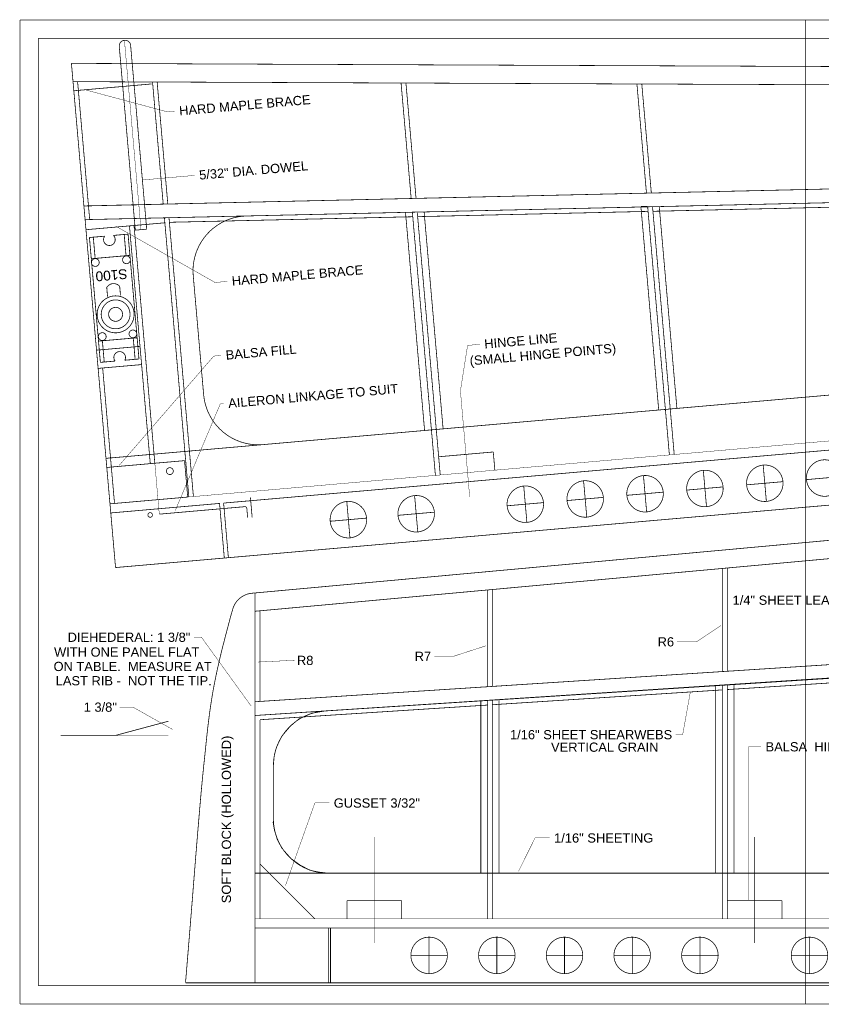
# Model space of a CAD drawing. Extents: x -1080 to 1070, y -166 to 202.
# Tile 1 of 24: x -1080 to -806, y -166 to 171. Entities that reach past the tile are written whole.
import ezdxf

# ---------------------------------------------------------------- set-up
doc = ezdxf.new("R2010")
doc.units = 0
doc.header["$MEASUREMENT"] = 0
doc.linetypes.add('DASHED', pattern=[0.75, 0.5, -0.25])
doc.linetypes.add('DOT', pattern=[0.25, 0, -0.25])
doc.layers.add('DEFAULT', color=7, linetype='CONTINUOUS')
doc.layers.add('LINE', color=7, linetype='CONTINUOUS')
doc.styles.add('ARIAL', font='ARIAL.TTF')

# ---------------------------------------------------------------- blocks, each defined once
blk = doc.blocks.new('GROUP24')
at = {"layer": 'DEFAULT', "color": 3, "const_width": 0.01}
for points in [[(-37.625, -6.7375), (-37.625, 6.7375)], [(-37.625, 6.7375), (48.375, 6.7375)], [(-26.875, -6.7375), (-26.875, 6.7375)], [(-37.625, -6.7375), (48.375, -6.7375)]]:
    blk.add_lwpolyline(points, dxfattribs=at)
at = {"layer": 'DEFAULT', "color": 3, "linetype": 'DASHED', "const_width": 0.01}
for points in [[(-37.375, -6.4875), (-37.375, 6.4875)], [(-37.375, 6.4875), (48.125, 6.4875)], [(-37.375, -6.4875), (48.125, -6.4875)]]:
    blk.add_lwpolyline(points, dxfattribs=at)
blk = doc.blocks.new('GROUP36')
at = {"layer": 'DEFAULT', "linetype": 'DOT'}
for points, const_width in [([(-8.2414, 1.4979), (9.1279, 3.0894)], 0.01), ([(-1.8429, 0.6719), (-1.8429, 2.0842)], 0.01), ([(-1.7764, 0.6762), (-1.7764, 2.0903)], 0.01), ([(-5.0587, 0.4642), (-5.0587, 1.7895)], 0.01), ([(-4.9923, 0.4684), (-4.9923, 1.7956)], 0.01), ([(-8.1748, 0.2628), (-8.1748, 1.504)], 0.01), ([(-8.2414, 0.2586), (9.1219, 1.3803)], 0.01), ([(-8.2414, 0.0703), (9.1286, 1.1924)], 0.01), ([(-1.8429, -2.715), (-1.8429, 0.4837)], 0.01), ([(-1.7764, -2.715), (-1.7764, 0.488)], 0.01), ([(-5.0587, -2.715), (-5.0587, 0.2759)], 0.01), ([(-4.9923, -2.715), (-4.9923, 0.2802)], 0.01), ([(-8.1748, -2.715), (-8.1748, 0.0094)], 0.01), ([(-6.6085, -3.0459), (-6.6085, -1.5925)], 0.005), ([(-1.4011, -3.0459), (-1.4011, -1.5925)], 0.005), ([(-8.1748, -1.9642), (-7.4241, -2.715)], 0.01), ([(-8.2414, -2.715), (9.1279, -2.715)], 0.005)]:
    blk.add_lwpolyline(points, dxfattribs=dict(at, const_width=const_width))
at = {"layer": 'DEFAULT'}
for points, const_width in [([(-8.2414, 1.4979), (9.1279, 3.0894)], 0.01), ([(-8.5797, 1.414), (-8.5467, 1.5287)], 0.01), ([(-8.2414, 0.0703), (-8.2414, 1.4979)], 0.01), ([(-9.194, -3.5909), (-9.1886, -3.5256), (-9.1833, -3.4615), (-9.178, -3.3983), (-9.1729, -3.3359), (-9.1678, -3.2738), (-9.1627, -3.2124), (-9.1576, -3.1513), (-9.1527, -3.0904), (-9.1476, -3.0292), (-9.1425, -2.9681), (-9.1374, -2.9065), (-9.1326, -2.8447), (-9.1275, -2.7821), (-9.1224, -2.719), (-9.1172, -2.6549), (-9.1121, -2.5899), (-9.1067, -2.5246), (-9.1016, -2.4605), (-9.0965, -2.3973), (-9.0917, -2.3349), (-9.0867, -2.2728), (-9.0819, -2.2114), (-9.0771, -2.1502), (-9.0723, -2.0893), (-9.0672, -2.0281), (-9.0624, -1.967), (-9.0574, -1.9054), (-9.0526, -1.8436), (-9.0475, -1.7811), (-9.0424, -1.718), (-9.037, -1.6539), (-9.0318, -1.5889), (-9.0263, -1.5236), (-9.0209, -1.4595), (-9.0155, -1.3962), (-9.0104, -1.3337), (-9.005, -1.2716), (-8.9999, -1.2102), (-8.9946, -1.149), (-8.9895, -1.088), (-8.984, -1.0268), (-8.9785, -0.9657), (-8.9728, -0.9042), (-8.9671, -0.8424), (-8.9609, -0.7799), (-8.9547, -0.7168), (-8.9482, -0.6528), (-8.9415, -0.5879), (-8.9345, -0.5225), (-8.9278, -0.4582), (-8.9212, -0.3948), (-8.9148, -0.3322), (-8.9082, -0.27), (-8.9017, -0.2084), (-8.8949, -0.1471), (-8.8881, -0.0861), (-8.8807, -0.0249), (-8.8732, 0.0362), (-8.8651, 0.0975), (-8.8566, 0.1593), (-8.8473, 0.2215), (-8.8377, 0.2845), (-8.8272, 0.3482), (-8.816, 0.413), (-8.8037, 0.4787), (-8.7912, 0.5433), (-8.7782, 0.6069), (-8.7651, 0.6698), (-8.7514, 0.7319), (-8.7374, 0.7935), (-8.7231, 0.8547), (-8.7085, 0.9159), (-8.6934, 0.9768), (-8.678, 1.0378), (-8.6623, 1.0989), (-8.6465, 1.1607), (-8.6302, 1.2228), (-8.6136, 1.2856), (-8.5967, 1.3492), (-8.5797, 1.414)], 0.01), ([(-2.1947, 1.0804), (-1.8643, 1.3026)], 0.005), ([(9.1279, 1.2041), (-8.2414, 0.0703)], 0.01), ([(-2.4625, 1.0804), (-2.1947, 1.0804)], 0.005), ([(-5.5217, 0.882), (-5.0812, 1.0249)], 0.005), ([(-8.1958, 0.8026), (-7.7003, 0.8265)], 0.005), ([(-5.7895, 0.882), (-5.5217, 0.882)], 0.005), ([(-8.2413, 0.2994), (-8.2413, 0.5354)], 0.01), ([(-1.7764, 0.4253), (1.3729, 0.6287)], 0.01), ([(-4.9923, 0.2176), (-1.8429, 0.4209)], 0.01), ([(-1.9348, 0.4777), (-1.6846, 0.4939)], 0.01), ([(-1.9348, -2.0894), (-1.9348, 0.4777)], 0.01), ([(-1.9348, -2.0894), (-1.9348, 0.4777)], 0.01), ([(-1.6846, -2.0894), (-1.6846, 0.4939)], 0.01), ([(-1.6846, 0.4939), (-1.6846, -2.0894)], 0.01), ([(-5.1506, 0.27), (-4.9004, 0.2862)], 0.01), ([(-5.1506, -2.0894), (-5.1506, 0.27)], 0.01), ([(-5.1506, -2.0894), (-5.1506, 0.27)], 0.01), ([(-4.9004, -2.0894), (-4.9004, 0.2862)], 0.01), ([(-4.9004, 0.2862), (-4.9004, -2.0894)], 0.01), ([(-2.3867, -0.1906), (-2.2817, 0.3935)], 0.005), ([(-8.2414, 0.0703), (-7.2889, 0.1319)], 0.01), ([(-8.1747, 0.0122), (-5.0587, 0.2133)], 0.01), ([(-7.2889, 0.1319), (-7.4645, 0.1013)], 0.01), ([(-8.2414, -2.0894), (-8.2414, 0.0703)], 0.01), ([(-7.6425, 0.0228), (-7.7603, -0.0782)], 0.01), ([(-7.4645, 0.1013), (-7.6425, 0.0228)], 0.01), ([(-7.7603, -0.0782), (-7.8759, -0.2128)], 0.01), ([(-7.8759, -0.2128), (-7.9471, -0.3608)], 0.01), ([(-2.4807, -0.1906), (-2.3867, -0.1906)], 0.005), ([(-7.9471, -0.3608), (-7.9782, -0.4708)], 0.01), ([(-1.4865, -2.4578), (-1.4865, -0.3569)], 0.005), ([(-1.4865, -0.3569), (-1.315, -0.3569)], 0.005), ([(-7.9782, -0.4708), (-7.9912, -0.6172)], 0.01), ([(-7.9912, -1.3387), (-7.9912, -0.6172)], 0.01), ([(-7.9912, -0.6172), (-7.9912, -1.3387)], 0.01), ([(-7.8253, -2.2585), (-7.4229, -1.1275)], 0.005), ([(-7.4229, -1.1275), (-7.2267, -1.1275)], 0.005), ([(-7.9912, -1.3387), (-7.9939, -1.4001)], 0.01), ([(-7.9939, -1.4001), (-7.9782, -1.4943)], 0.01), ([(-7.9782, -1.4943), (-7.9382, -1.6267)], 0.01), ([(-4.6352, -2.0649), (-4.4077, -1.6057)], 0.005), ([(-4.4077, -1.6057), (-4.2101, -1.6057)], 0.005), ([(-7.9382, -1.6267), (-7.8759, -1.7456)], 0.01), ([(-7.8759, -1.7456), (-7.7514, -1.887)], 0.01), ([(-7.7514, -1.887), (-7.6202, -1.9813)], 0.01), ([(-7.6202, -1.9813), (-7.4867, -2.0508)], 0.01), ([(-9.0753, -2.0894), (-9.0669, -2.0894)], 0.01), ([(-8.2414, -2.0894), (-8.2414, -2.8401)], 0.01), ([(-8.2414, -2.0894), (9.1279, -2.0894)], 0.01), ([(-8.2414, -2.0894), (9.1279, -2.0894)], 0.01), ([(-7.2405, -2.0894), (-8.2414, -2.0894)], 0.01), ([(-7.4867, -2.0508), (-7.3622, -2.0754)], 0.01), ([(-7.3622, -2.0754), (-7.2405, -2.0894)], 0.01), ([(-4.9004, -2.0894), (-5.1506, -2.0894)], 0.01), ([(-1.6846, -2.0894), (-1.9348, -2.0894)], 0.01), ([(-6.9838, -2.715), (-6.9838, -2.4647)], 0.01), ([(-6.9838, -2.4647), (-6.2331, -2.4647)], 0.01), ([(-6.2331, -2.715), (-6.2331, -2.4647)], 0.01), ([(-1.7764, -2.715), (-1.7764, -2.4647)], 0.01), ([(-1.7764, -2.4647), (-1.0257, -2.4647)], 0.01), ([(-1.0257, -2.715), (-1.0257, -2.4647)], 0.01), ([(-8.2414, -2.8401), (9.1279, -2.8401)], 0.01), ([(-8.2414, -2.8401), (7.577, -2.8401)], 0.01), ([(-7.2404, -3.5909), (-7.2404, -2.8401)], 0.01), ([(-7.2091, -3.5909), (-7.2091, -2.8401)], 0.01), ([(-5.8585, -3.4655), (-5.8585, -2.9655)], 0.01), ([(-4.9317, -3.4655), (-4.9317, -2.9655)], 0.01), ([(-4.0049, -3.4655), (-4.0049, -2.9655)], 0.01), ([(-3.0781, -3.4655), (-3.0781, -2.9655)], 0.01), ([(-2.1511, -3.4655), (-2.1511, -2.9655)], 0.01), ([(-0.6511, -3.4655), (-0.6511, -2.9655)], 0.01), ([(-6.1085, -3.2155), (-5.6085, -3.2155)], 0.01), ([(-5.1817, -3.2155), (-4.6817, -3.2155)], 0.01), ([(-4.2549, -3.2155), (-3.7549, -3.2155)], 0.01), ([(-3.3281, -3.2155), (-2.8281, -3.2155)], 0.01), ([(-2.4011, -3.2155), (-1.9011, -3.2155)], 0.01), ([(-0.9011, -3.2155), (-0.4011, -3.2155)], 0.01)]:
    blk.add_lwpolyline(points, dxfattribs=dict(at, const_width=const_width))
at = {"layer": 'DEFAULT', "const_width": 0.01}
for points in [[(-8.2856, 1.7446, 0.0751), (-8.3726, 1.7232, 0.0751), (-8.4495, 1.677, 0.0751), (-8.5093, 1.6102, 0.0751), (-8.5468, 1.5287, 1.3893)], [(-7.2889, 0.1319, 0.0944), (-7.5609, 0.0615, 0.0944), (-7.7881, -0.1038, 0.0944), (-7.9384, -0.3412, 0.0944), (-7.991, -0.6172, 1.3407)], [(-7.9912, -1.3387, 0.0985), (-7.934, -1.6259, 0.0985), (-7.7713, -1.8695, 0.0985), (-7.5277, -2.0323, 0.0985), (-7.2405, -2.0894, 1.3353)]]:
    blk.add_lwpolyline(points, format="xyb", dxfattribs=at)
for points in [[(-5.6085, -3.2155, 0.0985), (-5.6275, -3.1198, 0.0985), (-5.6817, -3.0387, 0.0985), (-5.7628, -2.9845, 0.0985), (-5.8585, -2.9655, 0.0985), (-5.9541, -2.9845, 0.0985), (-6.0352, -3.0387, 0.0985), (-6.0894, -3.1198, 0.0985), (-6.1085, -3.2155, 0.0985), (-6.0894, -3.3111, 0.0985), (-6.0352, -3.3922, 0.0985), (-5.9541, -3.4464, 0.0984), (-5.8584, -3.4655, 0.0985), (-5.7628, -3.4464, 0.0985), (-5.6817, -3.3922, 0.0985), (-5.6275, -3.3111, 0.0985)], [(-4.6817, -3.2155, 0.0985), (-4.7007, -3.1198, 0.0985), (-4.7549, -3.0387, 0.0985), (-4.836, -2.9845, 0.0985), (-4.9317, -2.9655, 0.0985), (-5.0273, -2.9845, 0.0985), (-5.1084, -3.0387, 0.0985), (-5.1626, -3.1198, 0.0985), (-5.1817, -3.2155, 0.0985), (-5.1626, -3.3111, 0.0985), (-5.1084, -3.3922, 0.0985), (-5.0273, -3.4464, 0.0984), (-4.9316, -3.4655, 0.0985), (-4.836, -3.4464, 0.0985), (-4.7549, -3.3922, 0.0985), (-4.7007, -3.3111, 0.0985)], [(-3.7549, -3.2155, 0.0985), (-3.7739, -3.1198, 0.0985), (-3.8281, -3.0387, 0.0985), (-3.9092, -2.9845, 0.0985), (-4.0049, -2.9655, 0.0985), (-4.1005, -2.9845, 0.0985), (-4.1816, -3.0387, 0.0985), (-4.2358, -3.1198, 0.0985), (-4.2549, -3.2155, 0.0985), (-4.2358, -3.3111, 0.0985), (-4.1816, -3.3922, 0.0985), (-4.1005, -3.4464, 0.0984), (-4.0048, -3.4655, 0.0985), (-3.9092, -3.4464, 0.0985), (-3.8281, -3.3922, 0.0985), (-3.7739, -3.3111, 0.0985)], [(-2.8281, -3.2155, 0.0985), (-2.8471, -3.1198, 0.0985), (-2.9013, -3.0387, 0.0985), (-2.9824, -2.9845, 0.0985), (-3.0781, -2.9655, 0.0985), (-3.1737, -2.9845, 0.0985), (-3.2548, -3.0387, 0.0985), (-3.309, -3.1198, 0.0985), (-3.3281, -3.2155, 0.0985), (-3.309, -3.3111, 0.0985), (-3.2548, -3.3922, 0.0985), (-3.1737, -3.4464, 0.0984), (-3.078, -3.4655, 0.0985), (-2.9824, -3.4464, 0.0985), (-2.9013, -3.3922, 0.0985), (-2.8471, -3.3111, 0.0985)], [(-1.9011, -3.2155, 0.0985), (-1.9201, -3.1198, 0.0985), (-1.9743, -3.0387, 0.0985), (-2.0554, -2.9845, 0.0985), (-2.1511, -2.9655, 0.0985), (-2.2467, -2.9845, 0.0985), (-2.3278, -3.0387, 0.0985), (-2.382, -3.1198, 0.0985), (-2.4011, -3.2155, 0.0985), (-2.382, -3.3111, 0.0985), (-2.3278, -3.3922, 0.0985), (-2.2467, -3.4464, 0.0984), (-2.151, -3.4655, 0.0985), (-2.0554, -3.4464, 0.0985), (-1.9743, -3.3922, 0.0985), (-1.9201, -3.3111, 0.0985)], [(-0.4011, -3.2155, 0.0985), (-0.4201, -3.1198, 0.0985), (-0.4743, -3.0387, 0.0985), (-0.5554, -2.9845, 0.0985), (-0.6511, -2.9655, 0.0985), (-0.7467, -2.9845, 0.0985), (-0.8278, -3.0387, 0.0985), (-0.882, -3.1198, 0.0985), (-0.9011, -3.2155, 0.0985), (-0.882, -3.3111, 0.0985), (-0.8278, -3.3922, 0.0985), (-0.7467, -3.4464, 0.0984), (-0.651, -3.4655, 0.0985), (-0.5554, -3.4464, 0.0985), (-0.4743, -3.3922, 0.0985), (-0.4201, -3.3111, 0.0985)]]:
    blk.add_lwpolyline(points, format="xyb", close=True, dxfattribs=at)
at = {"layer": 'LINE', "const_width": 0.01}
for points in [[(-8.2856, 1.7446), (9.1279, 3.3408)], [(-8.2414, -3.5909), (-8.2414, 1.7493)], [(-9.194, -3.5909), (7.577, -3.5909)]]:
    blk.add_lwpolyline(points, dxfattribs=at)
at = {"layer": 'DEFAULT', "style": 'ARIAL'}
for s, p in [('1/4" SHEET LEADING EDGE', (-1.7036, 1.5865)), ('R6', (-2.7302, 1.0159)), ('R8', (-7.6687, 0.762)), ('R7', (-6.0572, 0.8175)), ('1/16" SHEET SHEARWEBS', (-4.7515, -0.2551)), ('VERTICAL GRAIN', (-4.1897, -0.4267)), ('BALSA  HINGE BLOCK', (-1.2525, -0.4214)), ('GUSSET 3/32"', (-7.1642, -1.192)), ('1/16" SHEETING', (-4.1476, -1.6702))]:
    blk.add_text(s, height=0.1264, dxfattribs=at).set_placement(p)
blk.add_text('SOFT BLOCK (HOLLOWED)', height=0.1264, rotation=90, dxfattribs=at).set_placement((-8.5713, -2.501))
blk = doc.blocks.new('GROUP23')
at = {"layer": 'DEFAULT', "color": 5, "const_width": 0.01}
for points in [[(-0.2509, 0.8086), (-0.0672, 0.8086)], [(-0.2509, -0.8085), (-0.2509, 0.8085)], [(-0.2009, 0.5336), (-0.2009, 0.8086)], [(0.0581, 0.8086), (0.2491, 0.8086)], [(0.1991, 0.5336), (0.1991, 0.8086)], [(0.2491, -0.8084), (0.2491, 0.8086)], [(-0.2508, 0.5336), (0.2492, 0.5336)], [(-0.0847, -0.1497), (-0.0847, -0.0298)], [(0.0829, -0.1514), (0.0829, -0.0298)], [(-0.2509, -0.5334), (0.2491, -0.5334)], [(-0.2009, -0.8084), (-0.2009, -0.5334)], [(0.1991, -0.8084), (0.1991, -0.5334)], [(-0.2509, -0.8084), (-0.0608, -0.8083)], [(0.0517, -0.8083), (0.2491, -0.8084)]]:
    blk.add_lwpolyline(points, dxfattribs=at)
for points in [[(-0.0672, 0.8086, 0.0955), (-0.0781, 0.7822, 0.0957), (-0.0785, 0.7537, 0.0957), (-0.0683, 0.7271, 0.0958), (-0.0488, 0.7062, 0.0958), (-0.023, 0.6941, 0.0958), (0.0054, 0.6925, 1.2264)], [(0.0054, 0.6924, 0.0846), (0.0295, 0.6999, 0.0846), (0.0498, 0.7149, 0.0846), (0.0639, 0.7359, 0.0846), (0.0703, 0.7603, 0.0846), (0.0683, 0.7855, 0.0846), (0.0581, 0.8086, 1.2198)], [(-0.0825, -0.1497, 0.0687), (-0.0619, -0.1694, 0.0687), (-0.0368, -0.1828, 2.3575)], [(-0.0369, -0.1828, 0.0772), (-0.0055, -0.1891, 0.0773), (0.0261, -0.1856, 0.0773), (0.0553, -0.1726, 0.0774), (0.0792, -0.1514, 1.3844)], [(-0.0003, -0.6832, 0.0985), (-0.0293, -0.6872, 0.0985), (-0.0546, -0.7021, 0.0984), (-0.0723, -0.7255, 0.0983), (-0.0796, -0.7539, 0.0984), (-0.0756, -0.783, 0.0983), (-0.0608, -0.8083, 1.229)], [(0.0517, -0.8083, 0.0937), (0.066, -0.7843, 0.0937), (0.0706, -0.7567, 0.0937), (0.0649, -0.7294, 0.0938), (0.0496, -0.706, 0.0937), (0.0268, -0.6898, 0.0937), (-0.0002, -0.6831, 1.2236)]]:
    blk.add_lwpolyline(points, format="xyb", dxfattribs=at)
for points in [[(-0.1512, 0.4793, 0.0987), (-0.155, 0.4984, 0.0986), (-0.1658, 0.5146, 0.0984), (-0.182, 0.5254, 0.0984), (-0.2012, 0.5293, 0.0982), (-0.2203, 0.5254, 0.0983), (-0.2365, 0.5146, 0.0983), (-0.2473, 0.4984, 0.0983), (-0.2512, 0.4792, 0.0982), (-0.2473, 0.4601, 0.0985), (-0.2365, 0.4439, 0.0985), (-0.2203, 0.4331, 0.0986), (-0.2011, 0.4293, 0.0987), (-0.182, 0.4331, 0.0989), (-0.1658, 0.4439, 0.0986), (-0.155, 0.4601, 0.0986)], [(0.2454, 0.4793, 0.0982), (0.2415, 0.4984, 0.0983), (0.2307, 0.5146, 0.0983), (0.2145, 0.5254, 0.0983), (0.1953, 0.5293, 0.0982), (0.1762, 0.5254, 0.0985), (0.16, 0.5146, 0.0985), (0.1492, 0.4984, 0.0986), (0.1454, 0.4792, 0.0987), (0.1492, 0.4601, 0.0989), (0.16, 0.4439, 0.0986), (0.1762, 0.4331, 0.0986), (0.1954, 0.4293, 0.0987), (0.2145, 0.4331, 0.0986), (0.2307, 0.4439, 0.0984), (0.2415, 0.4601, 0.0984)], [(0.2377, 0.2086, 0.0985), (0.2195, 0.2998, 0.0985), (0.1678, 0.3772, 0.0985), (0.0904, 0.4289, 0.0985), (-0.0008, 0.4471, 0.0985), (-0.092, 0.4289, 0.0984), (-0.1694, 0.3772, 0.0984), (-0.2211, 0.2998, 0.0985), (-0.2392, 0.2085, 0.0985), (-0.2211, 0.1173, 0.0985), (-0.1694, 0.0399, 0.0985), (-0.092, -0.0117, 0.0985), (-0.0007, -0.0298, 0.0985), (0.0904, -0.0117, 0.0985), (0.1678, 0.0399, 0.0985), (0.2195, 0.1173, 0.0985)], [(0.1852, 0.2086, 0.0985), (0.171, 0.2797, 0.0985), (0.1307, 0.3401, 0.0985), (0.0703, 0.3804, 0.0984), (-0.0008, 0.3945, 0.0984), (-0.0719, 0.3804, 0.0984), (-0.1323, 0.3401, 0.0985), (-0.1726, 0.2797, 0.0985), (-0.1867, 0.2085, 0.0984), (-0.1726, 0.1374, 0.0985), (-0.1323, 0.077, 0.0985), (-0.0719, 0.0367, 0.0985), (-0.0007, 0.0226, 0.0986), (0.0703, 0.0367, 0.0986), (0.1307, 0.077, 0.0986), (0.171, 0.1374, 0.0986)], [(0.0892, 0.2086, 0.0985), (0.0823, 0.243, 0.0985), (0.0628, 0.2722, 0.0985), (0.0336, 0.2917, 0.0984), (-0.0008, 0.2986, 0.0984), (-0.0352, 0.2917, 0.0984), (-0.0644, 0.2722, 0.0984), (-0.0839, 0.243, 0.0984), (-0.0907, 0.2085, 0.0984), (-0.0839, 0.1741, 0.0985), (-0.0644, 0.1449, 0.0985), (-0.0352, 0.1254, 0.0986), (-0.0007, 0.1186, 0.0986), (0.0336, 0.1254, 0.0985), (0.0628, 0.1449, 0.0986), (0.0823, 0.1741, 0.0985)], [(-0.1512, -0.4804, 0.0986), (-0.155, -0.4612, 0.0989), (-0.1658, -0.445, 0.0986), (-0.182, -0.4342, 0.0986), (-0.2012, -0.4304, 0.0987), (-0.2203, -0.4342, 0.0986), (-0.2365, -0.445, 0.0984), (-0.2473, -0.4612, 0.0984), (-0.2512, -0.4804, 0.0982), (-0.2473, -0.4995, 0.0983), (-0.2365, -0.5157, 0.0983), (-0.2203, -0.5265, 0.0983), (-0.2011, -0.5304, 0.0982), (-0.182, -0.5265, 0.0985), (-0.1658, -0.5157, 0.0985), (-0.155, -0.4995, 0.0986)], [(0.2513, -0.4804, 0.0984), (0.2474, -0.4612, 0.0985), (0.2366, -0.445, 0.0985), (0.2204, -0.4342, 0.0986), (0.2012, -0.4304, 0.0987), (0.1821, -0.4342, 0.0989), (0.1659, -0.445, 0.0986), (0.1551, -0.4612, 0.0986), (0.1513, -0.4804, 0.0987), (0.1551, -0.4995, 0.0986), (0.1659, -0.5157, 0.0984), (0.1821, -0.5265, 0.0984), (0.2013, -0.5304, 0.0982), (0.2204, -0.5265, 0.0983), (0.2366, -0.5157, 0.0983), (0.2474, -0.4995, 0.0983)]]:
    blk.add_lwpolyline(points, format="xyb", close=True, dxfattribs=at)
at = {"layer": 'DEFAULT', "color": 5, "style": 'ARIAL'}
blk.add_text('S100', height=0.1263, dxfattribs=at).set_placement((-0.198, -0.3627))
blk = doc.blocks.new('GROUP37')
at = {"layer": 'DEFAULT'}
for points, const_width in [([(-8.4881, 3.2791), (-8.4881, 3.516)], 0.01), ([(-8.43, 3.591), (-8.4236, 3.591)], 0.01), ([(-8.4131, 3.591), (-8.4067, 3.591)], 0.01), ([(-8.3317, 3.2648), (-8.3317, 3.516)], 0.01), ([(-9.1606, -3.5909), (-9.1606, 3.3408)], 0.01), ([(-8.9961, 2.9607), (-7.9109, 2.5648)], 0.005), ([(-7.9109, 2.5648), (-7.8103, 2.5648)], 0.005), ([(-8.3388, 1.6652), (-7.6613, 1.6652)], 0.005), ([(-7.6613, 1.6652), (-7.6146, 1.6652)], 0.005), ([(-9.1606, 1.054), (-8.0765, 1.054)], 0.01), ([(-8.7464, 1.064), (-7.4626, 0.1798)], 0.005), ([(-8.0138, 1.0556), (-4.6878, 0.8407)], 0.01), ([(-4.7817, -2.0894), (-4.7817, 0.9095)], 0.01), ([(-4.7817, 0.9095), (-4.5274, 0.8931)], 0.01), ([(-4.7817, -2.0894), (-4.7817, 0.9095)], 0.01), ([(-4.6213, 0.8364), (-1.472, 0.633)], 0.01), ([(-4.5274, -2.0894), (-4.5274, 0.8931)], 0.01), ([(-4.5274, 0.8931), (-4.5274, -2.0894)], 0.01), ([(-1.564, -2.0894), (-1.564, 0.7082)], 0.01), ([(-1.564, -2.0894), (-1.564, 0.7082)], 0.01), ([(-1.564, 0.7082), (-1.3137, 0.6855)], 0.01), ([(-1.3137, -2.0894), (-1.3137, 0.6855)], 0.01), ([(-1.3137, 0.6855), (-1.3137, -2.0894)], 0.01), ([(-1.4056, 0.6287), (1.7437, 0.4253)], 0.01), ([(-7.4626, 0.1798), (-7.2957, 0.1798)], 0.005), ([(-9.1606, -0.8527), (-8.5629, -0.8527)], 0.01), ([(-8.9877, -2.1999), (-7.5685, -0.8229)], 0.005), ([(-7.5685, -0.8229), (-7.4672, -0.8229)], 0.005), ([(-4.2459, -1.5925), (-4.0938, -0.9798)], 0.005), ([(-4.0938, -0.9798), (-3.927, -0.9798)], 0.005), ([(-8.2781, -2.8845), (-7.5372, -1.4839)], 0.005), ([(-7.5372, -1.4839), (-7.4906, -1.4839)], 0.005), ([(-9.1606, -2.0894), (8.2087, -2.0894)], 0.01), ([(-4.5274, -2.0894), (-4.7817, -2.0894)], 0.01), ([(-1.3137, -2.0894), (-1.564, -2.0894)], 0.01), ([(-9.1606, -2.2145), (-9.1606, -2.715)], 0.01), ([(-9.1606, -2.2145), (-8.0921, -2.2145)], 0.01), ([(-9.1606, -2.2145), (-8.0921, -2.2145)], 0.01), ([(-8.0921, -2.2145), (-8.0921, -2.715)], 0.01), ([(-4.6213, -2.4647), (-3.8706, -2.4647)], 0.01), ([(-4.6213, -2.4647), (-3.8706, -2.4647)], 0.01), ([(-4.6213, -2.715), (-4.6213, -2.4647)], 0.01), ([(-3.8706, -2.715), (-3.8706, -2.4647)], 0.01), ([(-9.1606, -2.715), (-8.0921, -2.715)], 0.01), ([(-9.1606, -2.8401), (-7.6656, -2.8401)], 0.01), ([(-7.6097, -2.8401), (8.2087, -2.8401)], 0.01), ([(-5.9277, -3.4655), (-5.9277, -2.9655)], 0.01), ([(-4.9957, -3.4655), (-4.9957, -2.9655)], 0.01), ([(-3.4959, -3.4655), (-3.4959, -2.9655)], 0.01), ([(-2.6731, -3.4655), (-2.6731, -2.9655)], 0.01), ([(-1.8503, -3.4655), (-1.8503, -2.9655)], 0.01), ([(-1.0275, -3.4655), (-1.0275, -2.9655)], 0.01), ([(-0.2047, -3.4655), (-0.2047, -2.9655)], 0.01), ([(-6.1777, -3.2155), (-5.6777, -3.2155)], 0.01), ([(-5.2457, -3.2155), (-4.7457, -3.2155)], 0.01), ([(-3.7459, -3.2155), (-3.2459, -3.2155)], 0.01), ([(-2.9231, -3.2155), (-2.4231, -3.2155)], 0.01), ([(-2.1003, -3.2155), (-1.6003, -3.2155)], 0.01), ([(-1.2775, -3.2155), (-0.7775, -3.2155)], 0.01), ([(-0.4547, -3.2155), (0.0453, -3.2155)], 0.01), ([(0.3681, -3.2155), (0.8681, -3.2155)], 0.01), ([(-9.1606, -3.5909), (-7.6097, -3.5909)], 0.01)]:
    blk.add_lwpolyline(points, dxfattribs=dict(at, const_width=const_width))
at = {"layer": 'DEFAULT', "const_width": 0.01}
for points in [[(-8.4131, 3.591, 0.0983), (-8.4417, 3.5852, 0.0982), (-8.466, 3.5689, 0.0983), (-8.4823, 3.5446, 0.0983), (-8.488, 3.516, 1.34)], [(-8.3317, 3.516, 0.0985), (-8.3374, 3.5447, 0.0984), (-8.3536, 3.569, 0.0984), (-8.3779, 3.5853, 0.0982), (-8.4066, 3.591, 1.3366)], [(-6.9535, 1.0498, 0.0819), (-7.1967, 1.0256, 0.0819), (-7.4192, 0.9245, 0.0819), (-7.5975, 0.7573, 0.0819), (-7.7127, 0.5418, 0.0819), (-7.7525, 0.3006, 1.2708)]]:
    blk.add_lwpolyline(points, format="xyb", dxfattribs=at)
at = {"layer": 'DEFAULT', "linetype": 'DOT'}
for points, const_width in [([(-8.4099, 0.9888), (-8.4099, 3.591)], 0.005), ([(-8.4881, 0.9888), (-8.4881, 3.2791)], 0.01), ([(-8.3317, 0.9887), (-8.3317, 3.2648)], 0.01), ([(-9.1606, 3.0894), (8.5518, 1.4664)], 0.01), ([(-9.1606, 2.9643), (-8.0921, 2.9643)], 0.01), ([(-9.0981, 1.1883), (-9.0981, 3.0836)], 0.01), ([(-8.0765, 1.3109), (-8.0765, 2.9914)], 0.01), ([(-8.0138, 1.3047), (-8.0138, 2.9827)], 0.01), ([(-4.6878, 1.0917), (-4.6878, 2.6795)], 0.01), ([(-4.6213, 1.0874), (-4.6213, 2.6735)], 0.01), ([(-1.472, 0.8839), (-1.472, 2.3849)], 0.01), ([(-1.4056, 0.8796), (-1.4056, 2.3788)], 0.01), ([(-9.1606, 1.3801), (-8.0922, 1.3107)], 0.01), ([(-9.1546, 1.3803), (8.2087, 0.2586)], 0.01), ([(-9.1613, 1.1924), (8.2087, 0.0703)], 0.01), ([(-8.0765, -2.715), (-8.0765, 1.1223)], 0.01), ([(-8.0138, -2.715), (-8.0138, 1.1182)], 0.01), ([(-8.5629, -2.2145), (-8.5629, 1.054)], 0.01), ([(-8.5003, -2.2145), (-8.5003, 1.054)], 0.01), ([(-8.4881, 0.9888), (-8.3317, 0.9888)], 0.01), ([(-4.6878, -2.715), (-4.6878, 0.8952)], 0.01), ([(-4.6213, -2.715), (-4.6213, 0.8906)], 0.01), ([(-1.472, -2.715), (-1.472, 0.6957)], 0.01), ([(-1.4056, -2.715), (-1.4056, 0.6914)], 0.01), ([(-9.1606, -0.6025), (-8.5629, -0.6025)], 0.01), ([(-9.0981, -2.715), (-9.0981, -0.8527)], 0.01), ([(-4.2459, -3.0459), (-4.2459, -1.5925)], 0.005), ([(-8.5003, -2.9144), (-8.5003, -2.2145)], 0.005), ([(-9.1606, -2.715), (8.2087, -2.715)], 0.005)]:
    blk.add_lwpolyline(points, dxfattribs=dict(at, const_width=const_width))
at = {"layer": 'DEFAULT', "const_width": 0.01}
for points in [[(-8.2579, -2.3397, 0.0987), (-8.2614, -2.3217, 0.0986), (-8.2716, -2.3065, 0.0986), (-8.2868, -2.2963, 0.0987), (-8.3048, -2.2928, 0.0985), (-8.3227, -2.2963, 0.0984), (-8.3379, -2.3065, 0.0984), (-8.3481, -2.3217, 0.0984), (-8.3517, -2.3397, 0.0982), (-8.3481, -2.3576, 0.0983), (-8.3379, -2.3728, 0.0983), (-8.3227, -2.383, 0.0984), (-8.3047, -2.3866, 0.0983), (-8.2868, -2.383, 0.0984), (-8.2716, -2.3728, 0.0984), (-8.2614, -2.3576, 0.0986)], [(-8.5941, -2.9144, 0.0986), (-8.5964, -2.9024, 0.099), (-8.6032, -2.8922, 0.0988), (-8.6134, -2.8854, 0.0986), (-8.6254, -2.8831, 0.0986), (-8.6373, -2.8854, 0.0988), (-8.6475, -2.8922, 0.0985), (-8.6543, -2.9024, 0.0984), (-8.6567, -2.9144, 0.0981), (-8.6543, -2.9263, 0.0983), (-8.6475, -2.9365, 0.0981), (-8.6373, -2.9433, 0.0983), (-8.6253, -2.9457, 0.0983), (-8.6134, -2.9433, 0.0985), (-8.6032, -2.9365, 0.0984), (-8.5964, -2.9263, 0.0985)], [(-5.6777, -3.2155, 0.0985), (-5.6967, -3.1198, 0.0985), (-5.7509, -3.0387, 0.0985), (-5.832, -2.9845, 0.0985), (-5.9277, -2.9655, 0.0985), (-6.0233, -2.9845, 0.0985), (-6.1044, -3.0387, 0.0985), (-6.1586, -3.1198, 0.0985), (-6.1777, -3.2155, 0.0985), (-6.1586, -3.3111, 0.0985), (-6.1044, -3.3922, 0.0985), (-6.0233, -3.4464, 0.0984), (-5.9276, -3.4655, 0.0985), (-5.832, -3.4464, 0.0985), (-5.7509, -3.3922, 0.0985), (-5.6967, -3.3111, 0.0985)], [(-4.7457, -3.2155, 0.0985), (-4.7647, -3.1198, 0.0985), (-4.8189, -3.0387, 0.0985), (-4.9, -2.9845, 0.0985), (-4.9957, -2.9655, 0.0985), (-5.0913, -2.9845, 0.0985), (-5.1724, -3.0387, 0.0985), (-5.2266, -3.1198, 0.0985), (-5.2457, -3.2155, 0.0985), (-5.2266, -3.3111, 0.0985), (-5.1724, -3.3922, 0.0985), (-5.0913, -3.4464, 0.0984), (-4.9956, -3.4655, 0.0985), (-4.9, -3.4464, 0.0985), (-4.8189, -3.3922, 0.0985), (-4.7647, -3.3111, 0.0985)], [(-3.2459, -3.2155, 0.0985), (-3.2649, -3.1198, 0.0985), (-3.3191, -3.0387, 0.0985), (-3.4002, -2.9845, 0.0985), (-3.4959, -2.9655, 0.0985), (-3.5915, -2.9845, 0.0985), (-3.6726, -3.0387, 0.0985), (-3.7268, -3.1198, 0.0985), (-3.7459, -3.2155, 0.0985), (-3.7268, -3.3111, 0.0985), (-3.6726, -3.3922, 0.0985), (-3.5915, -3.4464, 0.0984), (-3.4958, -3.4655, 0.0985), (-3.4002, -3.4464, 0.0985), (-3.3191, -3.3922, 0.0985), (-3.2649, -3.3111, 0.0985)], [(-2.4231, -3.2155, 0.0985), (-2.4421, -3.1198, 0.0985), (-2.4963, -3.0387, 0.0985), (-2.5774, -2.9845, 0.0985), (-2.6731, -2.9655, 0.0985), (-2.7687, -2.9845, 0.0985), (-2.8498, -3.0387, 0.0985), (-2.904, -3.1198, 0.0985), (-2.9231, -3.2155, 0.0985), (-2.904, -3.3111, 0.0985), (-2.8498, -3.3922, 0.0985), (-2.7687, -3.4464, 0.0984), (-2.673, -3.4655, 0.0985), (-2.5774, -3.4464, 0.0985), (-2.4963, -3.3922, 0.0985), (-2.4421, -3.3111, 0.0985)], [(-1.6003, -3.2155, 0.0985), (-1.6193, -3.1198, 0.0985), (-1.6735, -3.0387, 0.0985), (-1.7546, -2.9845, 0.0985), (-1.8503, -2.9655, 0.0985), (-1.9459, -2.9845, 0.0985), (-2.027, -3.0387, 0.0985), (-2.0812, -3.1198, 0.0985), (-2.1003, -3.2155, 0.0985), (-2.0812, -3.3111, 0.0985), (-2.027, -3.3922, 0.0985), (-1.9459, -3.4464, 0.0984), (-1.8502, -3.4655, 0.0985), (-1.7546, -3.4464, 0.0985), (-1.6735, -3.3922, 0.0985), (-1.6193, -3.3111, 0.0985)], [(-0.7775, -3.2155, 0.0985), (-0.7965, -3.1198, 0.0985), (-0.8507, -3.0387, 0.0985), (-0.9318, -2.9845, 0.0985), (-1.0275, -2.9655, 0.0985), (-1.1231, -2.9845, 0.0985), (-1.2042, -3.0387, 0.0985), (-1.2584, -3.1198, 0.0985), (-1.2775, -3.2155, 0.0985), (-1.2584, -3.3111, 0.0985), (-1.2042, -3.3922, 0.0985), (-1.1231, -3.4464, 0.0984), (-1.0274, -3.4655, 0.0985), (-0.9318, -3.4464, 0.0985), (-0.8507, -3.3922, 0.0985), (-0.7965, -3.3111, 0.0985)], [(0.0453, -3.2155, 0.0985), (0.0262, -3.1198, 0.0985), (-0.0279, -3.0387, 0.0985), (-0.109, -2.9845, 0.0985), (-0.2047, -2.9655, 0.0985), (-0.3003, -2.9845, 0.0985), (-0.3814, -3.0387, 0.0985), (-0.4356, -3.1198, 0.0985), (-0.4546, -3.2155, 0.0985), (-0.4356, -3.3111, 0.0985), (-0.3814, -3.3922, 0.0985), (-0.3003, -3.4464, 0.0984), (-0.2046, -3.4655, 0.0985), (-0.109, -3.4464, 0.0985), (-0.0279, -3.3922, 0.0985), (0.0262, -3.3111, 0.0985)], [(0.8681, -3.2155, 0.0985), (0.849, -3.1198, 0.0985), (0.7948, -3.0387, 0.0985), (0.7137, -2.9845, 0.0985), (0.618, -2.9655, 0.0985), (0.5224, -2.9845, 0.0985), (0.4413, -3.0387, 0.0985), (0.3871, -3.1198, 0.0985), (0.3681, -3.2155, 0.0985), (0.3871, -3.3111, 0.0985), (0.4413, -3.3922, 0.0985), (0.5224, -3.4464, 0.0985), (0.6181, -3.4655, 0.0985), (0.7137, -3.4464, 0.0985), (0.7948, -3.3922, 0.0985), (0.849, -3.3111, 0.0985)]]:
    blk.add_lwpolyline(points, format="xyb", close=True, dxfattribs=at)
at = {"layer": 'LINE', "const_width": 0.01}
for points in [[(-9.1606, 3.3408), (8.2529, 1.7446)], [(-7.7525, -1.3387), (-7.7525, 0.3006)], [(-7.2373, -3.0695), (-7.2373, -2.7948)], [(-7.6656, -3.5847), (-7.6656, -2.8401)], [(-7.6097, -3.5909), (-7.6097, -2.8401)], [(-7.2993, -3.0695), (-7.2993, -2.9408)], [(-7.6097, -3.5909), (9.1613, -3.5909)]]:
    blk.add_lwpolyline(points, dxfattribs=at)
for points in [[(-7.7525, -1.3387, 0.0985), (-7.6953, -1.6259, 0.0985), (-7.5326, -1.8693, 0.0985), (-7.2891, -2.032, 0.0985), (-7.0019, -2.0892, 1.3353)], [(-7.2993, -2.9408, 0.0983), (-7.3013, -2.9306, 0.0988), (-7.307, -2.922, 0.0985), (-7.3155, -2.9163, 0.0985), (-7.3256, -2.9143, 1.3285)]]:
    blk.add_lwpolyline(points, format="xyb", dxfattribs=at)
at = {"layer": 'LINE', "linetype": 'DOT', "const_width": 0.01}
blk.add_lwpolyline([(-8.5003, -2.9144), (-7.3257, -2.9144)], dxfattribs=at)
at = {"layer": 'DEFAULT', "xscale": 1.0615, "yscale": 1.0615, "zscale": 1.0615, "rotation": 180}
blk.add_blockref('GROUP23', (-8.8583, 0.0852), dxfattribs=at)
at = {"layer": 'DEFAULT', "style": 'ARIAL'}
for s, p in [('HARD MAPLE BRACE', (-7.7478, 2.5003)), ('5/32" DIA. DOWEL', (-7.5521, 1.6007)), ('HARD MAPLE BRACE', (-7.2332, 0.1153)), ('BALSA FILL', (-7.4047, -0.8874)), ('HINGE LINE', (-3.8645, -1.0443)), ('AILERON LINKAGE TO SUIT', (-7.4281, -1.5484))]:
    blk.add_text(s, height=0.1264, dxfattribs=at).set_placement(p)
blk.add_text('(SMALL HINGE POINTS)', height=0.1264, rotation=360, dxfattribs=at).set_placement((-4.0832, -1.256))

msp = doc.modelspace()

# ---------------------------------------------------------------- linework, layer by layer
at = {"layer": 'DEFAULT'}
for points, const_width in [([(-1020.18, -40.33), (-1017.71, -40.33)], 0.125), ([(-1017.71, -40.33), (-1000.7, -63.89)], 0.125), ([(-1045.68, -64.26), (-1041.19, -64.26)], 0.125), ([(-1041.19, -64.26), (-1027.5, -71.97)], 0.125), ([(-1047.09, -73.97), (-1028.97, -69.11)], 0.25), ([(-1065.84, -73.97), (-1047.09, -73.97)], 0.25)]:
    msp.add_lwpolyline(points, dxfattribs=dict(at, const_width=const_width))
at = {"layer": 'DEFAULT', "linetype": 'DOT', "const_width": 0.125}
msp.add_lwpolyline([(-1047.09, -73.97), (-1028.97, -73.97)], dxfattribs=at)

# ---------------------------------------------------------------- block references
at = {"layer": 'DEFAULT', "xscale": 25, "yscale": 25, "zscale": 25, "rotation": 5}
msp.add_blockref('GROUP37', (-826.77, 92.89), dxfattribs=at)
at = {"layer": 'DEFAULT', "xscale": 25, "yscale": 25, "zscale": 25}
for name, p in [('GROUP24', (-139.15, 2.52)), ('GROUP36', (-793.29, -68.91))]:
    msp.add_blockref(name, p, dxfattribs=at)

# ---------------------------------------------------------------- texts
at = {"layer": 'DEFAULT', "style": 'ARIAL'}
for s, height, p in [('DIEHEDERAL: 1 3/8"', 3.1575, (-1063.49, -41.94)), ('WITH ONE PANEL FLAT', 3.1575, (-1068.13, -47.02)), ('ON TABLE.  MEASURE AT', 3.1575, (-1068.31, -51.94)), ('LAST RIB -  NOT THE TIP.', 3.1575, (-1067.57, -56.83)), ('1 3/8"', 3.158, (-1058, -65.87))]:
    msp.add_text(s, height=height, dxfattribs=at).set_placement(p)

doc.saveas('drawing.dxf')
